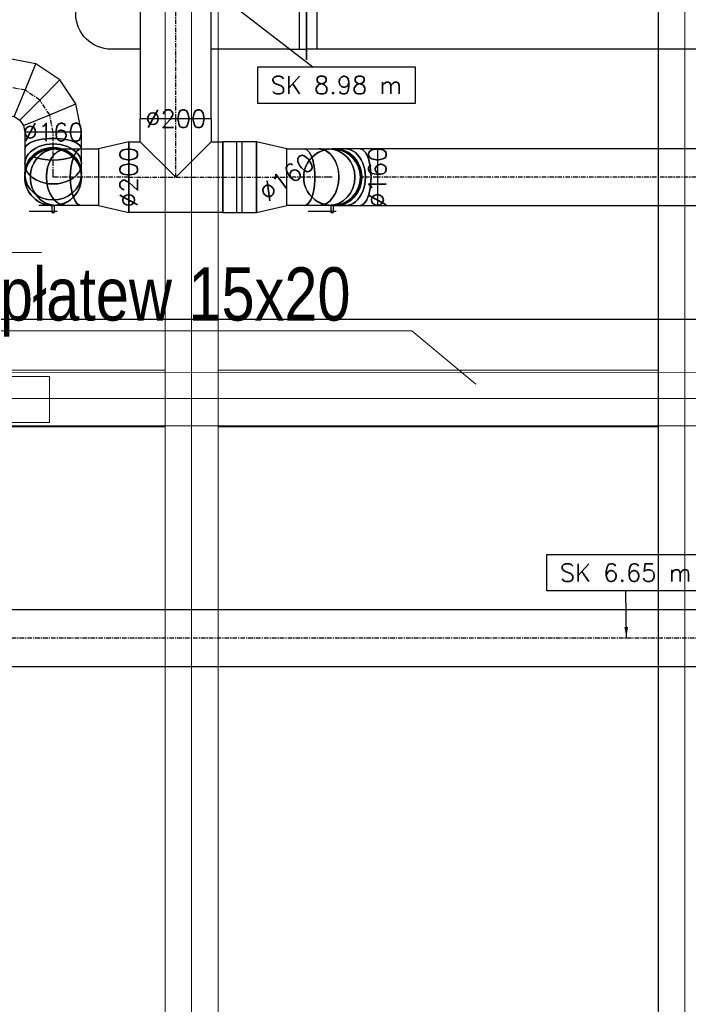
# Model space of a CAD drawing. Header units: millimetres. Extents: x -573548 to 674770, y -246895 to -89040.
# Tile 182 of 199: x 100218 to 102101, y -179072 to -176295. Entities that reach past the tile are written whole.
import ezdxf
from ezdxf.enums import TextEntityAlignment as Align

# ---------------------------------------------------------------- set-up
doc = ezdxf.new("R2010")
doc.units = ezdxf.units.MM
doc.linetypes.add('Oś', pattern=[22.225, 12.7, -3.175, 3.175, -3.175])
for name, color, linetype, lineweight in [('A.05 RZUT PODDASZA_is$0$opisy inne_Nr_pióra__1', 8, 'Continuous', 9), ('A.05 RZUT PODDASZA_is$0$opisy inne_Nr_pióra__25', 8, 'Continuous', 9), ('A.05 RZUT PODDASZA_is$0$OSIE_Nr_pióra__1', 8, 'Continuous', 9), ('A.05 RZUT PODDASZA_is$0$platew_Nr_pióra__1', 8, 'Continuous', 9), ('A.05 RZUT PODDASZA_is$0$podwaliny_Nr_pióra__7', 8, 'Continuous', 9), ('A.05 RZUT PODDASZA_is$0$Structural - Grid', 8, 'Continuous', 9), ('A.05 RZUT PODDASZA_is$0$Structural - Grid_Nr_pióra__17', 8, 'Continuous', 9), ('A.05 RZUT PODDASZA_is$0$wiezba_Nr_pióra__1', 8, 'Continuous', 9), ('A.05 RZUT PODDASZA_is$0$wiezba_Nr_pióra__2', 8, 'Continuous', 9), ('FLUID-CZERPNY', 7, 'Continuous', 30)]:
    doc.layers.add(name, color=color, linetype=linetype, lineweight=lineweight)
for name, color, linetype in [('FLUID-N2', 7, 'Continuous'), ('FLUID-N2-50-INF', 7, 'Continuous'), ('FLUID-N2-SYM', 7, 'Continuous'), ('FLUID-W2', 7, 'Continuous'), ('FLUID-W2-50-DIM', 7, 'Continuous'), ('FLUID-W2-50-INF', 7, 'Continuous'), ('FLUID-W2-SYM', 7, 'Continuous')]:
    doc.layers.add(name, color=color, linetype=linetype)
doc.styles.add('A.05 RZUT PODDASZA_is$0$STYL_AUTOMATYCZNY_1', font='Arial.ttf')
doc.styles.add('A.05 RZUT PODDASZA_is$0$STYL_AUTOMATYCZNY_6', font='Arial.ttf', dxfattribs={"width": 0.7})
doc.styles.add('FDBES', font='simplex.shx')
doc.dimstyles.new('FDBES', dxfattribs={"dimscale": 50, "dimtxt": 4, "dimasz": 2.5, "dimexe": 0.8, "dimexo": 2, "dimgap": 1, "dimtad": 1, "dimdsep": 46, "dimtxsty": 'FDBES', "dimcen": 2.5, "dimclrd": 4, "dimclre": 5, "dimadec": 0, "dimazin": 0, "dimtfac": 1, "dimtmove": 0, "dimatfit": 3, "dimfxl": 1, "dimarcsym": 0})

# ---------------------------------------------------------------- blocks, each defined once
blk = doc.blocks.new('A.05 RZUT PODDASZA_is$0$Standardowy znacznik osi')
at = {"layer": 'A.05 RZUT PODDASZA_is$0$Structural - Grid_Nr_pióra__17'}
blk.add_line((1000, 0), (17855.4, 0), dxfattribs=at)
at = {"layer": 'A.05 RZUT PODDASZA_is$0$Structural - Grid_Nr_pióra__17', "style": 'A.05 RZUT PODDASZA_is$0$STYL_AUTOMATYCZNY_1'}
for tag, p in [('AC_MarkerText_1_0', (5, -80)), ('AC_MarkerText_1_1', (19360.4, -80))]:
    blk.add_attdef(tag, text='', height=350, rotation=270, dxfattribs=at).set_placement(p, align=Align.TOP_CENTER)
blk = doc.blocks.new('A.05 RZUT PODDASZA_is')
at = {"layer": 'A.05 RZUT PODDASZA_is$0$opisy inne_Nr_pióra__1'}
blk.add_lwpolyline([(99998.5, -102173), (101272.6, -102173), (101453.6, -102323.8)], dxfattribs=at)
at = {"layer": 'A.05 RZUT PODDASZA_is$0$opisy inne_Nr_pióra__25'}
blk.add_line((100229.5, -101951.6), (99319.8, -101951.6), dxfattribs=at)
at = {"layer": 'A.05 RZUT PODDASZA_is$0$OSIE_Nr_pióra__1'}
for p, q in [((100652.6, -93185.2), (100652.6, -105475.2)), ((102042.6, -93185.2), (102042.6, -105475.2)), ((108642.7, -102363.8), (87772.3, -102363.8))]:
    blk.add_line(p, q, dxfattribs=at)
at = {"layer": 'A.05 RZUT PODDASZA_is$0$platew_Nr_pióra__1'}
for p, q in [((110647.3, -102292.9), (90921.9, -102289)), ((110647.3, -102442.9), (90777.4, -102438.9))]:
    blk.add_line(p, q, dxfattribs=at)
at = {"layer": 'A.05 RZUT PODDASZA_is$0$podwaliny_Nr_pióra__7'}
for points in [[(99187.4, -102283.8), (100577.6, -102283.8)], [(100727.6, -102283.8), (101967.6, -102283.8)], [(100577.6, -102443.8), (99187.4, -102443.8)], [(101967.6, -102443.8), (100727.6, -102443.8)]]:
    blk.add_lwpolyline(points, dxfattribs=at)
at = {"layer": 'A.05 RZUT PODDASZA_is$0$wiezba_Nr_pióra__1'}
blk.add_lwpolyline([(99202.3, -102431.7), (100252.3, -102431.7), (100252.3, -102301.7), (99202.3, -102301.7)], close=True, dxfattribs=at)
at = {"layer": 'A.05 RZUT PODDASZA_is$0$wiezba_Nr_pióra__2'}
for p, q in [((100577.6, -93185.2), (100577.6, -105475.2)), ((100727.6, -93185.2), (100727.6, -105475.2)), ((101967.6, -93185.2), (101967.6, -105475.2))]:
    blk.add_line(p, q, dxfattribs=at)
at = {"layer": 'A.05 RZUT PODDASZA_is$0$Structural - Grid', "zscale": 1000, "rotation": 90}
blk.add_blockref('A.05 RZUT PODDASZA_is$0$Standardowy znacznik osi', (101967.3, -108395.1), dxfattribs=at)
at = {"layer": 'A.05 RZUT PODDASZA_is$0$opisy inne_Nr_pióra__1', "insert": (100606.4, -102091.6), "char_height": 150, "attachment_point": 5, "style": 'A.05 RZUT PODDASZA_is$0$STYL_AUTOMATYCZNY_6'}
blk.add_mtext('\\A1;{\\pqc;\\fArial|b0|i0|c238|p0;\\W0.800000;płatew 15x20}', dxfattribs=at)
blk = doc.blocks.new('*U36128')
at = {"color": 0, "linetype": 'ByBlock', "lineweight": -2}
for p, q in [((-2370, 80), (2370, 80)), ((2370, -80), (-2370, -80))]:
    blk.add_line(p, q, dxfattribs=at)
at = {"layer": 'FLUID-N2-SYM', "linetype": 'Oś', "lineweight": -3}
blk.add_line((-2370, 0), (2370, 0), dxfattribs=at)
blk = doc.blocks.new('*U60687')
at = {"color": 150, "linetype": 'Continuous', "lineweight": -2}
for p, q in [((335, 345), (335, 133.2)), ((335, -66.8), (335, -215)), ((215, -335), (-345, -335))]:
    blk.add_line(p, q, dxfattribs=at)
at = {"color": 0, "linetype": 'ByBlock', "lineweight": -2}
for p, q in [((-215, 315), (285, 315)), ((315, 315), (285, 315)), ((335, 315), (315, 315)), ((-315, 133.2), (-315, 215)), ((-315, -285), (-315, -66.8)), ((285, -185), (315, -185)), ((315, -185), (335, -185)), ((-315, -285), (-315, -315)), ((185, -315), (185, -285)), ((-315, -315), (-315, -335)), ((185, -335), (185, -315))]:
    blk.add_line(p, q, dxfattribs=at)
at = {"color": 150, "linetype": 'Continuous', "lineweight": -3}
for p, q in [((315, 133.2), (315, 315)), ((315, 315), (315, 133.2)), ((315, -185), (315, -66.8)), ((315, -66.8), (315, -185)), ((-315, -315), (185, -315)), ((-315, -315), (185, -315))]:
    blk.add_line(p, q, dxfattribs=at)
at = {"color": 0, "linetype": 'ByBlock', "lineweight": -2, "extrusion": (-1.22465e-16, -3.46914e-32, -1)}
blk.add_ellipse((-215, 215), major_axis=(-100, 0), ratio=1, start_param=0, end_param=1.570796, dxfattribs=at)
blk.add_ellipse((-215, 215), major_axis=(-100, 0), ratio=1, start_param=0, end_param=1.570796, dxfattribs=at)
blk.add_ellipse((-215, 215), major_axis=(-100, 0), ratio=1, start_param=0, end_param=1.570796, dxfattribs=at)
at = {"color": 0, "linetype": 'ByBlock', "lineweight": -2}
blk.add_ellipse((285, -285), major_axis=(0, 100), ratio=1, start_param=0, end_param=1.570796, dxfattribs=at)
blk.add_ellipse((285, -285), major_axis=(0, 100), ratio=1, start_param=0, end_param=1.570796, dxfattribs=at)
blk = doc.blocks.new('*U60714')
at = {"color": 150, "linetype": 'Continuous', "lineweight": -2}
for p, q in [((-750, -280), (-750, 280)), ((750, -280), (750, 280))]:
    blk.add_line(p, q, dxfattribs=at)
at = {"color": 0, "linetype": 'ByBlock', "lineweight": -2}
for p, q in [((-750, 250), (750, 250)), ((-750, -250), (750, -250))]:
    blk.add_line(p, q, dxfattribs=at)
at = {"color": 150, "linetype": 'Continuous', "lineweight": -3}
for p, q in [((-720, -250), (-720, 250)), ((720, -250), (720, 250))]:
    blk.add_line(p, q, dxfattribs=at)
blk = doc.blocks.new('*U46943')
at = {"color": 6, "linetype": 'Continuous', "lineweight": -2}
for p, q in [((-1493.5, 0), (-1493.5, 80)), ((1493.5, 80), (1493.5, 79.9)), ((1493.5, 79.9), (1493.5, 0)), ((-1493.5, -80), (-1493.5, 0))]:
    blk.add_line(p, q, dxfattribs=at)
at = {"color": 0, "linetype": 'ByBlock', "lineweight": -2}
for p, q in [((-1493.5, 80), (1493.5, 80)), ((1493.2, -80), (-1493.5, -80))]:
    blk.add_line(p, q, dxfattribs=at)
at = {"layer": 'FLUID-W2-SYM', "color": 7, "linetype": 'Oś', "lineweight": -3}
for p, q in [((-1493.5, 0), (1493.2, 0)), ((1493.2, 0), (1493.5, 0))]:
    blk.add_line(p, q, dxfattribs=at)
blk = doc.blocks.new('*U60686')
at = {"color": 6, "linetype": 'Continuous', "lineweight": -2}
for p, q in [((-444.5, 100), (-444.5, 0)), ((444.5, 0), (444.5, 100)), ((-444.5, 0), (-444.5, -100)), ((444.5, -100), (444.5, 0))]:
    blk.add_line(p, q, dxfattribs=at)
at = {"color": 0, "linetype": 'ByBlock', "lineweight": -2}
for p, q in [((444.5, 100), (-444.5, 100)), ((-444.5, -100), (444.5, -100))]:
    blk.add_line(p, q, dxfattribs=at)
at = {"layer": 'FLUID-W2-SYM', "color": 7, "linetype": 'Oś', "lineweight": -3}
blk.add_line((-444.5, 0), (444.5, 0), dxfattribs=at)
blk = doc.blocks.new('*U47021')
at = {"color": 6, "linetype": 'Continuous', "lineweight": -2}
for p, q in [((100, 165), (-100, 165)), ((-132.5, 100), (-132.5, -100)), ((132.5, -100), (132.5, 100))]:
    blk.add_line(p, q, dxfattribs=at)
at = {"color": 0, "linetype": 'ByBlock', "lineweight": -2}
for p, q in [((-100, 100), (-100, 165)), ((100, 165), (100, 100)), ((-132.5, 100), (-100, 100)), ((100, 100), (132.5, 100)), ((132.5, -100), (-132.5, -100))]:
    blk.add_line(p, q, dxfattribs=at)
at = {"color": 6, "linetype": 'Continuous', "lineweight": -3}
for p, q in [((-100, 100), (0, 0)), ((0, 0), (100, 100))]:
    blk.add_line(p, q, dxfattribs=at)
at = {"layer": 'FLUID-W2-SYM', "color": 7, "linetype": 'Oś', "lineweight": -3}
for p, q in [((0, 0), (0, 165)), ((-132.5, 0), (132.5, 0))]:
    blk.add_line(p, q, dxfattribs=at)
blk = doc.blocks.new('*U47005')
at = {"color": 6, "linetype": 'Continuous', "lineweight": -2}
for p, q in [((-42.5, 0), (-42.5, 100)), ((42.5, 80), (42.5, 0)), ((-42.5, -100), (-42.5, 0)), ((42.5, 0), (42.5, -80))]:
    blk.add_line(p, q, dxfattribs=at)
at = {"color": 0, "linetype": 'ByBlock', "lineweight": -2}
for p, q in [((-42.5, 100), (42.5, 80)), ((42.5, -80), (-42.5, -100))]:
    blk.add_line(p, q, dxfattribs=at)
at = {"layer": 'FLUID-W2-SYM', "color": 7, "linetype": 'Oś', "lineweight": -3}
blk.add_line((-42.5, 0), (42.5, 0), dxfattribs=at)
blk = doc.blocks.new('*U46921')
at = {"color": 6, "linetype": 'Continuous', "lineweight": -2}
for p, q in [((-42.5, 100), (-42.5, 0)), ((42.5, 0), (42.5, 80)), ((-42.5, 0), (-42.5, -100)), ((42.5, -80), (42.5, 0))]:
    blk.add_line(p, q, dxfattribs=at)
at = {"color": 0, "linetype": 'ByBlock', "lineweight": -2}
for p, q in [((42.5, 80), (-42.5, 100)), ((-42.5, -100), (42.5, -80))]:
    blk.add_line(p, q, dxfattribs=at)
at = {"layer": 'FLUID-W2-SYM', "color": 7, "linetype": 'Oś', "lineweight": -3}
blk.add_line((-42.5, 0), (42.5, 0), dxfattribs=at)
blk = doc.blocks.new('*U46922')
at = {"color": 6, "linetype": 'Continuous', "lineweight": -2}
for p, q in [((-47.5, 100), (-47.5, 0)), ((47.5, 0), (47.5, 100)), ((-47.5, 0), (-47.5, -100)), ((47.5, -100), (47.5, 0))]:
    blk.add_line(p, q, dxfattribs=at)
at = {"color": 0, "linetype": 'ByBlock', "lineweight": -2}
for p, q in [((47.5, 100), (-47.5, 100)), ((-47.5, -100), (47.5, -100))]:
    blk.add_line(p, q, dxfattribs=at)
at = {"color": 6, "linetype": 'Continuous', "lineweight": -3}
for p, q in [((-7.5, -100), (-7.5, 100)), ((7.5, -100), (7.5, 100))]:
    blk.add_line(p, q, dxfattribs=at)
at = {"layer": 'FLUID-W2-SYM', "color": 7, "linetype": 'Oś', "lineweight": -3}
blk.add_line((-47.5, 0), (47.5, 0), dxfattribs=at)
blk = doc.blocks.new('*U46925')
at = {"color": 0, "linetype": 'ByBlock', "lineweight": -2}
for p, q in [((-14.3, 0, 80), (-24, 0, 80)), ((-24, 0, -80), (-14.3, 0, -80)), ((13.5, 0, 80), (-14.3, 0, 80)), ((-14.3, 0, -80), (13.5, 0, -80)), ((55, 0, 80), (13.5, 0, 80)), ((13.5, 0, -80), (55, 0, -80)), ((104, 0, 80), (55, 0, 80)), ((55, 0, -80), (104, 0, -80))]:
    blk.add_line(p, q, dxfattribs=at)
at = {"color": 6, "linetype": 'Continuous', "lineweight": -2}
blk.add_line((104, 0, -80), (104, 0, 80), dxfattribs=at)
at = {"color": 6, "linetype": 'Continuous', "lineweight": -2, "extrusion": (-2.44929e-16, 1, -6.94382e-32)}
blk.add_ellipse((-24, 0), major_axis=(-80, 0), ratio=1, start_param=0, end_param=1.570796, dxfattribs=at)
at = {"color": 6, "linetype": 'Continuous', "lineweight": -2, "extrusion": (-2.24964e-32, 1, 1.83697e-16)}
blk.add_ellipse((-24, 0), major_axis=(0, 0, -80), ratio=1, start_param=0, end_param=1.570796, dxfattribs=at)
at = {"color": 6, "linetype": 'Continuous', "lineweight": -3, "extrusion": (2.44929e-16, -1, -1.83697e-16)}
for centre, major_axis, ratio, start_param, end_param in [((-14.3, 0), (0, 0, -80), 0.92388, 4.712389, 6.283185), ((13.5, 0), (0, 0, -80), 0.707107, 4.712389, 6.283185), ((55, 0), (0, 0, 80), 0.382683, 0, 3.141593), ((-14.3, 0), (0, 0, 80), 0.92388, 0, 1.570796), ((13.5, 0), (0, 0, 80), 0.707107, 0, 1.570796)]:
    blk.add_ellipse(centre, major_axis=major_axis, ratio=ratio, start_param=start_param, end_param=end_param, dxfattribs=at)
at = {"color": 6, "linetype": 'Continuous', "lineweight": -3, "extrusion": (-2.44929e-16, 1, 1.83697e-16)}
for centre, major_axis, ratio, start_param, end_param in [((-14.3, 0), (0, 0, -80), 0.92388, 0, 1.570796), ((13.5, 0), (0, 0, -80), 0.707107, 0, 1.570796), ((55, 0), (0, 0, -80), 0.382683, 0, 3.141593), ((-14.3, 0), (0, 0, 80), 0.92388, 4.712389, 6.283185), ((13.5, 0), (0, 0, -80), 0.707107, 1.570796, 3.141593)]:
    blk.add_ellipse(centre, major_axis=major_axis, ratio=ratio, start_param=start_param, end_param=end_param, dxfattribs=at)
at = {"layer": 'FLUID-W2-SYM', "color": 7, "linetype": 'Oś', "lineweight": -3}
for p, q in [((-24, 0), (-14.3, 0)), ((-14.3, 0), (13.5, 0)), ((13.5, 0), (55, 0)), ((55, 0), (104, 0))]:
    blk.add_line(p, q, dxfattribs=at)
blk = doc.blocks.new('*U46927')
at = {"color": 0, "linetype": 'ByBlock', "lineweight": -2}
for p, q in [((0, 40, 80), (0, -40, 80)), ((0, 0, 96), (0, 11.3, 96)), ((0, 0, 99.2), (0, 4, 99.2)), ((0, 4, 99.2), (0, 4, 79.9)), ((0, -4, 99.2), (0, 0, 99.2)), ((0, -67.9, 96), (0, 0, 96)), ((0, -4, 80), (0, -4, 99.2))]:
    blk.add_line(p, q, dxfattribs=at)
at = {"color": 6, "linetype": 'Continuous', "lineweight": -3, "extrusion": (1, -5.47382e-48, 1.83697e-16)}
for major_axis, start_param, end_param in [((0, 0, -80), 0, 3.141593), ((0, 0, 80), 0.001294, 3.141593), ((0, 0, 80), 0, 0.001294)]:
    blk.add_ellipse((0, 0), major_axis=major_axis, ratio=1, start_param=start_param, end_param=end_param, dxfattribs=at)
at = {"color": 6, "linetype": 'Continuous', "lineweight": -2, "extrusion": (-1, 1.58164e-19, -1.83459e-16)}
blk.add_ellipse((0, 0), major_axis=(0, -0.1, 80), ratio=1, start_param=0, end_param=0.001294, dxfattribs=at)
blk = doc.blocks.new('*U46917')
at = {"color": 6, "linetype": 'Continuous', "lineweight": -3, "extrusion": (1, -5.47382e-48, 1.83697e-16)}
for major_axis in [(0, 0, -80), (0, 0, 80)]:
    blk.add_ellipse((0, 0), major_axis=major_axis, ratio=1, start_param=0, end_param=3.141593, dxfattribs=at)
at = {"color": 6, "linetype": 'Continuous', "lineweight": -2, "extrusion": (-1, 5.47382e-48, -1.83697e-16)}
blk.add_ellipse((0, 0), major_axis=(0, 0, 80), ratio=1, start_param=0, end_param=3.141593, dxfattribs=at)
blk = doc.blocks.new('*U46923')
at = {"color": 6, "linetype": 'Continuous', "lineweight": -3, "extrusion": (1, -1.36846e-48, -1.83697e-16)}
for major_axis in [(0, 0, -80), (0, 0, 80)]:
    blk.add_ellipse((0, 0), major_axis=major_axis, ratio=1, start_param=0, end_param=3.141593, dxfattribs=at)
at = {"color": 6, "linetype": 'Continuous', "lineweight": -3, "extrusion": (-1, 1.36846e-48, 1.83697e-16)}
for major_axis in [(0, 0, 80), (0, 0, -80)]:
    blk.add_ellipse((0, 0), major_axis=major_axis, ratio=1, start_param=0, end_param=3.141593, dxfattribs=at)
blk = doc.blocks.new('*U46919')
at = {"color": 0, "linetype": 'ByBlock', "lineweight": -2}
for p, q in [((0, 14.3, -80), (0, 23.5, -80)), ((0, 20, 80), (0, 14.3, 80)), ((0, 14.3, 80), (0, -13.5, 80)), ((0, -13.5, -80), (0, 14.3, -80)), ((0, -13.5, 80), (0, -55, 80)), ((0, -55, -80), (0, -13.5, -80)), ((0, -55, 80), (0, -104, 80)), ((0, -103.7, -80), (0, -55, -80))]:
    blk.add_line(p, q, dxfattribs=at)
at = {"color": 6, "linetype": 'Continuous', "lineweight": -2}
for p, q in [((0, -104), (0, -104, 80)), ((0, -104, -80), (0, -104))]:
    blk.add_line(p, q, dxfattribs=at)
at = {"color": 6, "linetype": 'Continuous', "lineweight": -2, "extrusion": (-1, -6.55115e-17, 1.79488e-16)}
blk.add_ellipse((0, 24), major_axis=(0, -56.1, 57), ratio=1, start_param=0, end_param=0.72708, dxfattribs=at)
at = {"color": 6, "linetype": 'Continuous', "lineweight": -3, "extrusion": (-1, -6.12323e-17, 1.83697e-16)}
for centre, ratio in [((0, 14.3), 0.92388), ((0, -13.5), 0.707107), ((0, -55), 0.382683)]:
    blk.add_ellipse(centre, major_axis=(0, 0, -80), ratio=ratio, start_param=0, end_param=3.141593, dxfattribs=at)
at = {"color": 6, "linetype": 'Continuous', "lineweight": -3, "extrusion": (1, 6.12323e-17, -1.83697e-16)}
for centre, ratio in [((0, 14.3), 0.92388), ((0, -13.5), 0.707107), ((0, -55), 0.382683)]:
    blk.add_ellipse(centre, major_axis=(0, 0, 80), ratio=ratio, start_param=0, end_param=3.141593, dxfattribs=at)
at = {"layer": 'FLUID-W2-SYM', "color": 7, "linetype": 'Oś', "lineweight": -3}
blk.add_line((0, -104), (0, -56), dxfattribs=at)
blk = doc.blocks.new('*U47020')
at = {"color": 0, "linetype": 'ByBlock', "lineweight": -2}
for p, q in [((0, 24, 80), (0, 14.3, 80)), ((0, 14.3, -80), (0, 24, -80)), ((0, 14.3, 80), (0, -13.5, 80)), ((0, -13.5, -80), (0, 14.3, -80)), ((0, -13.5, 80), (0, -55, 80)), ((0, -55, -80), (0, -13.5, -80)), ((0, -55, 80), (0, -104, 80)), ((0, -104, -80), (0, -55, -80))]:
    blk.add_line(p, q, dxfattribs=at)
at = {"color": 6, "linetype": 'Continuous', "lineweight": -2}
for p, q in [((0, -104), (0, -104, -80)), ((0, -104, 80), (0, -104))]:
    blk.add_line(p, q, dxfattribs=at)
at = {"color": 6, "linetype": 'Continuous', "lineweight": -2, "extrusion": (-1, 1.11022e-16, 1.83697e-16)}
blk.add_ellipse((0, 24), major_axis=(0, 0, 80), ratio=1, start_param=0, end_param=3.141593, dxfattribs=at)
at = {"color": 6, "linetype": 'Continuous', "lineweight": -3, "extrusion": (-1, -1.83697e-16, 1.83697e-16)}
for centre, major_axis, ratio, start_param, end_param in [((0, 14.3), (0, 0, 80), 0.92388, 0, 3.141593), ((0, -13.5), (0, 0, 80), 0.707107, 0, 1.570796), ((0, -13.5), (0, 0, -80), 0.707107, 4.712389, 6.283185), ((0, -55), (0, 0, 80), 0.382683, 0, 1.570796), ((0, -55), (0, 0, -80), 0.382683, 4.712389, 6.283185)]:
    blk.add_ellipse(centre, major_axis=major_axis, ratio=ratio, start_param=start_param, end_param=end_param, dxfattribs=at)
at = {"color": 6, "linetype": 'Continuous', "lineweight": -3, "extrusion": (1, 1.83697e-16, -1.83697e-16)}
for centre, major_axis, ratio, start_param, end_param in [((0, 14.3), (0, 0, -80), 0.92388, 0, 3.141593), ((0, -13.5), (0, 0, -80), 0.707107, 0, 1.570796), ((0, -13.5), (0, 0, -80), 0.707107, 1.570796, 3.141593), ((0, -55), (0, 0, 80), 0.382683, 4.712389, 6.283185), ((0, -55), (0, 0, -80), 0.382683, 0, 1.570796)]:
    blk.add_ellipse(centre, major_axis=major_axis, ratio=ratio, start_param=start_param, end_param=end_param, dxfattribs=at)
at = {"layer": 'FLUID-W2-SYM', "color": 7, "linetype": 'Oś', "lineweight": -3}
for p, q in [((0, 14.3), (0, 24)), ((0, -13.5), (0, 14.3)), ((0, -55), (0, -13.5)), ((0, -104), (0, -55))]:
    blk.add_line(p, q, dxfattribs=at)
blk = doc.blocks.new('*U47019')
at = {"color": 0, "linetype": 'ByBlock', "lineweight": -2}
for p, q in [((0, 40, 80), (0, -40, 80)), ((0, 0, 96), (0, 11.3, 96)), ((0, 0, 99.2), (0, 4, 99.2)), ((0, 4, 99.2), (0, 4, 80)), ((0, -4, 99.2), (0, 0, 99.2)), ((0, -67.9, 96), (0, 0, 96)), ((0, -4, 79.9), (0, -4, 99.2))]:
    blk.add_line(p, q, dxfattribs=at)
at = {"color": 6, "linetype": 'Continuous', "lineweight": -3, "extrusion": (1, -1.09476e-47, 1.83697e-16)}
for major_axis, start_param, end_param in [((0, 0, -80), 0, 3.140299), ((0, 0, -80), 3.140299, 3.141593), ((0, 0, 80), 0, 3.141593)]:
    blk.add_ellipse((0, 0), major_axis=major_axis, ratio=1, start_param=start_param, end_param=end_param, dxfattribs=at)
at = {"color": 6, "linetype": 'Continuous', "lineweight": -2, "extrusion": (-1, 1.09476e-47, -1.83697e-16)}
for major_axis, end_param in [((0, 0, 80), 0.001294), ((0, 0, -80), 3.141593)]:
    blk.add_ellipse((0, 0), major_axis=major_axis, ratio=1, start_param=0, end_param=end_param, dxfattribs=at)
blk = doc.blocks.new('*U47018')
at = {"color": 6, "linetype": 'Continuous', "lineweight": -3, "extrusion": (1, -1.09476e-47, 1.83697e-16)}
for major_axis, start_param, end_param in [((0, 0, -80), 0, 3.140607), ((0, 0, -80), 3.140752, 3.141593), ((0, 0, -80), 3.140607, 3.140752), ((0, 0, 80), 1.570796, 3.141593), ((0, 0, 80), 0, 1.570796)]:
    blk.add_ellipse((0, 0), major_axis=major_axis, ratio=1, start_param=start_param, end_param=end_param, dxfattribs=at)
at = {"color": 6, "linetype": 'Continuous', "lineweight": -3, "extrusion": (1, 1.54603e-19, 1.83851e-16)}
for start_param, end_param in [(0, 0.000841), (0.000841, 1.571637)]:
    blk.add_ellipse((0, 0), major_axis=(0, 0.1, 80), ratio=1, start_param=start_param, end_param=end_param, dxfattribs=at)
at = {"color": 6, "linetype": 'Continuous', "lineweight": -3, "extrusion": (1, 1.81202e-19, 1.83878e-16)}
for start_param, end_param in [(0, 0.000145), (0.000145, 0.000985), (0.000985, 1.571782)]:
    blk.add_ellipse((0, 0), major_axis=(0, 0.1, 80), ratio=1, start_param=start_param, end_param=end_param, dxfattribs=at)
at = {"color": 6, "linetype": 'Continuous', "lineweight": -2, "extrusion": (-1, 1.09476e-47, -1.83697e-16)}
for start_param, end_param in [(1.570796, 3.141593), (0, 1.570796)]:
    blk.add_ellipse((0, 0), major_axis=(0, 0, -80), ratio=1, start_param=start_param, end_param=end_param, dxfattribs=at)
at = {"color": 6, "linetype": 'Continuous', "lineweight": -3, "extrusion": (1, 1.83697e-16, -3.37446e-32)}
blk.add_ellipse((0, 0), major_axis=(0, -80), ratio=1, start_param=0, end_param=1.570793, dxfattribs=at)
blk.add_ellipse((0, 0), major_axis=(0, -80), ratio=1, start_param=0, end_param=1.570793, dxfattribs=at)
blk = doc.blocks.new('*U47017')
at = {"color": 6, "linetype": 'Continuous', "lineweight": -3, "extrusion": (1, -1.36846e-48, -1.83697e-16)}
for major_axis in [(0, 0, -80), (0, 0, 80)]:
    blk.add_ellipse((0, 0), major_axis=major_axis, ratio=1, start_param=0, end_param=3.141593, dxfattribs=at)
at = {"color": 6, "linetype": 'Continuous', "lineweight": -3, "extrusion": (-1, 1.36846e-48, 1.83697e-16)}
for major_axis in [(0, 0, 80), (0, 0, -80)]:
    blk.add_ellipse((0, 0), major_axis=major_axis, ratio=1, start_param=0, end_param=3.141593, dxfattribs=at)
blk = doc.blocks.new('*U47024')
at = {"color": 0, "linetype": 'ByBlock', "lineweight": -2}
for p, q in [((-14.3, 0, 80), (-24, 0, 80)), ((-24, 0, -80), (-14.3, 0, -80)), ((13.5, 0, 80), (-14.3, 0, 80)), ((-14.3, 0, -80), (13.5, 0, -80)), ((55, 0, 80), (13.5, 0, 80)), ((13.5, 0, -80), (55, 0, -80)), ((104, 0, 80), (55, 0, 80)), ((55, 0, -80), (104, 0, -80))]:
    blk.add_line(p, q, dxfattribs=at)
at = {"color": 6, "linetype": 'Continuous', "lineweight": -2}
blk.add_line((104, 0, 0.2), (104, 0, -80), dxfattribs=at)
at = {"color": 6, "linetype": 'Continuous', "lineweight": -2, "extrusion": (-6.12323e-17, 1, 1.59721e-32)}
blk.add_ellipse((-24, 0), major_axis=(-80, 0), ratio=1, start_param=0, end_param=1.570796, dxfattribs=at)
at = {"color": 6, "linetype": 'Continuous', "lineweight": -2, "extrusion": (6.12323e-17, 1, -1.22465e-16)}
for major_axis, end_param in [((0, 0, -80), 1.570796), ((0, 0, 80), 3.141593)]:
    blk.add_ellipse((-24, 0), major_axis=major_axis, ratio=1, start_param=0, end_param=end_param, dxfattribs=at)
at = {"color": 6, "linetype": 'Continuous', "lineweight": -3, "extrusion": (6.12323e-17, -1, 1.22465e-16)}
for centre, major_axis, ratio, start_param, end_param in [((-14.3, 0), (0, 0, 80), 0.92388, 0.063343, 1.570796), ((-14.3, 0), (0, 0, -80), 0.92388, 4.712389, 6.21985), ((13.5, 0), (0, 0, 80), 0.707107, 0.278073, 1.570796), ((13.5, 0), (0, 0, -80), 0.707107, 4.712389, 6.005112), ((-14.3, 0), (0, 0, -80), 0.92388, 0, 3.141593), ((13.5, 0), (0, 0, -80), 0.707107, 0, 3.141593), ((55, 0), (0, 0, 80), 0.382683, 0.795681, 2.345911), ((55, 0), (0, 0, -80), 0.382683, 0, 3.141593)]:
    blk.add_ellipse(centre, major_axis=major_axis, ratio=ratio, start_param=start_param, end_param=end_param, dxfattribs=at)
at = {"color": 6, "linetype": 'Continuous', "lineweight": -3, "extrusion": (-6.12323e-17, 1, -1.22465e-16)}
for centre, major_axis, ratio, start_param, end_param in [((-14.3, 0), (0, 0, 80), 0.92388, 4.712389, 6.219843), ((-14.3, 0), (0, 0, -80), 0.92388, 0.063335, 1.570796), ((13.5, 0), (0, 0, -80), 0.707107, 0.278073, 1.570796), ((13.5, 0), (0, 0, -80), 0.707107, 1.570796, 2.863519), ((-14.3, 0), (0, 0, 80), 0.92388, 0, 3.141593), ((13.5, 0), (0, 0, 80), 0.707107, 0, 3.141593), ((55, 0), (0, 0, -80), 0.382683, 0.795682, 2.345911), ((55, 0), (0, 0, 80), 0.382683, 0, 3.141593)]:
    blk.add_ellipse(centre, major_axis=major_axis, ratio=ratio, start_param=start_param, end_param=end_param, dxfattribs=at)
at = {"layer": 'FLUID-W2-SYM', "color": 7, "linetype": 'Oś', "lineweight": -3}
for p, q in [((-24, 0), (-14.3, 0)), ((-24, 0), (-14.3, 0)), ((-14.3, 0), (13.5, 0)), ((-14.3, 0), (13.5, 0)), ((13.5, 0), (55, 0)), ((13.5, 0), (55, 0)), ((55, 0), (104, 0)), ((55, 0), (56, 0))]:
    blk.add_line(p, q, dxfattribs=at)
blk = doc.blocks.new('*U60657')
at = {"color": 0, "linetype": 'ByBlock', "lineweight": -2}
for p, q in [((-43.1, 43.1), (24.4, 88.2)), ((24.4, 88.2), (104, 104)), ((-88.2, -24.4), (-43.1, 43.1)), ((-104, -104), (-88.2, -24.4)), ((70.1, -70.1), (59.7, -85.6)), ((85.6, -59.7), (70.1, -70.1)), ((104, -56), (85.6, -59.7)), ((59.7, -85.6), (56, -104))]:
    blk.add_line(p, q, dxfattribs=at)
at = {"color": 6, "linetype": 'Continuous', "lineweight": -3}
for p, q in [((55, 14.3), (24.4, 88.2)), ((13.5, -13.5), (-43.1, 43.1)), ((85.6, -59.7), (55, 14.3)), ((-14.3, -55), (-88.2, -24.4)), ((70.1, -70.1), (13.5, -13.5)), ((59.7, -85.6), (-14.3, -55))]:
    blk.add_line(p, q, dxfattribs=at)
at = {"color": 6, "linetype": 'Continuous', "lineweight": -2}
for p, q in [((104, 24), (104, 104)), ((104, -56), (104, 24)), ((-104, -104), (-24, -104)), ((-24, -104), (56, -104))]:
    blk.add_line(p, q, dxfattribs=at)
at = {"layer": 'FLUID-W2-SYM', "color": 7, "linetype": 'Oś', "lineweight": -3}
for p, q in [((13.5, -13.5), (55, 14.3)), ((55, 14.3), (104, 24)), ((104, 24), (104, 24)), ((-14.3, -55), (13.5, -13.5)), ((-24, -104), (-14.3, -55))]:
    blk.add_line(p, q, dxfattribs=at)
blk = doc.blocks.new('*U58808')
at = {"lineweight": -2}
blk.add_lwpolyline([(-223.8, 236.1), (220, 236.1), (220, 132.8), (-223.8, 132.8)], close=True, dxfattribs=at)
at = {"insert": (-1.9, 184.5), "char_height": 50, "attachment_point": 5, "line_spacing_factor": 1.1, "style": 'FDBES'}
blk.add_mtext('SK 6.65 m', dxfattribs=at)
blk.add_leader([(0, 0), (-1.4, 132.8)], dimstyle='FDBES', override={"dimscale": 12.5, "dimclrd": 256, "dimclre": 256})
blk = doc.blocks.new('*U58831')
at = {"lineweight": -2}
blk.add_lwpolyline([(230.8, -298.6), (674.6, -298.6), (674.6, -402), (230.8, -402)], close=True, dxfattribs=at)
at = {"insert": (452.7, -350.3), "char_height": 50, "attachment_point": 5, "line_spacing_factor": 1.1, "style": 'FDBES'}
blk.add_mtext('SK 8.98 m', dxfattribs=at)
blk.add_leader([(0, 0), (385.9, -298.6)], dimstyle='FDBES', override={"dimscale": 12.5, "dimclrd": 256, "dimclre": 256})

msp = doc.modelspace()

# ---------------------------------------------------------------- block references
msp.add_blockref('A.05 RZUT PODDASZA_is', (49.4, -75000))

# ---------------------------------------------------------------- next in the draw order: linework, layer by layer
at = {"color": 150}
msp.add_lwpolyline([(96260, -177140), (114897.5, -177140)], dxfattribs=at)

# ---------------------------------------------------------------- next in the draw order: block references
at = {"layer": 'FLUID-CZERPNY', "color": 150, "linetype": 'Continuous', "rotation": 89.99999999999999}
msp.add_blockref('*U60687', (100690.5, -176063.8, 8410.8), dxfattribs=at)
at = {"layer": 'FLUID-CZERPNY', "color": 150, "linetype": 'Continuous', "extrusion": (-1.22465e-16, -2.46519e-32, -1), "rotation": 360}
msp.add_blockref('*U60714', (-101775.5, -176128.8, -8410.8), dxfattribs=at)
at = {"layer": 'FLUID-N2', "color": 5, "linetype": 'Continuous', "extrusion": (-1.22465e-16, 0, -1), "rotation": 360}
msp.add_blockref('*U36128', (-101926.9, -178039.5, -6732.3), dxfattribs=at)
at = {"layer": 'FLUID-N2-50-INF', "linetype": 'ByBlock'}
msp.add_blockref('*U58808', (101926.9, -178039.5, 6732.3), dxfattribs=at)
at = {"layer": 'FLUID-W2', "color": 6, "linetype": 'Continuous'}
for name, p, rotation in [('*U60686', (100657.3, -176129.7, 9078.3), 89.99999999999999), ('*U47021', (100657.3, -176739.7, 9078.3), 360), ('*U46922', (100837.3, -176739.7, 9078.3), 360), ('*U46921', (100927.3, -176739.7, 9078.3), 360)]:
    msp.add_blockref(name, p, dxfattribs=dict(at, rotation=rotation))
at = {"layer": 'FLUID-W2', "color": 6, "linetype": 'Continuous', "extrusion": (1.22465e-16, -1.83697e-16, -1), "rotation": 360}
msp.add_blockref('*U60657', (-100287.8, -176508.6, -6920.2), dxfattribs=at)
at = {"layer": 'FLUID-W2', "color": 6, "linetype": 'Continuous', "extrusion": (-1, 6.12323e-17, 1.22465e-16), "rotation": 180}
msp.add_blockref('*U47024', (176715.7, 6944.2, -100311.8), dxfattribs=at)
at = {"layer": 'FLUID-W2', "color": 6, "linetype": 'Continuous', "extrusion": (-1.22465e-16, 0, -1), "rotation": 360}
for name, p in [('*U47005', (-100482.3, -176739.7, -9078.3)), ('*U46943', (-102719, -176739.6, -6920.2))]:
    msp.add_blockref(name, p, dxfattribs=at)
at = {"layer": 'FLUID-W2', "color": 6, "linetype": 'Continuous', "extrusion": (-1.22465e-16, 1, 1.83697e-16)}
for name, p, rotation in [('*U47020', (-100335.8, 9054.3, -176739.7), 270), ('*U46925', (-101073.8, 9054.3, -176739.7), 360)]:
    msp.add_blockref(name, p, dxfattribs=dict(at, rotation=rotation))
at = {"layer": 'FLUID-W2', "color": 6, "linetype": 'Continuous', "extrusion": (2.46519e-32, -1, -1.83697e-16), "rotation": 270}
for name, p in [('*U47019', (100311.8, 8775.3, 176739.7)), ('*U47018', (100311.8, 8902.8, 176739.7))]:
    msp.add_blockref(name, p, dxfattribs=at)
at = {"layer": 'FLUID-W2', "color": 6, "linetype": 'Continuous', "extrusion": (0, -1, -1.83697e-16)}
for name, p, rotation in [('*U47017', (100311.8, 7871.7, 176739.7), 90), ('*U46927', (101097.8, 8775.3, 176739.7), 270), ('*U46917', (101097.8, 8902.8, 176739.7), 270), ('*U46923', (101097.8, 7871.8, 176739.7), 90), ('*U46919', (101121.8, 6944.3, 176739.7), 90)]:
    msp.add_blockref(name, p, dxfattribs=dict(at, rotation=rotation))
at = {"layer": 'FLUID-W2-50-INF', "linetype": 'ByBlock'}
msp.add_blockref('*U58831', (100657.3, -176129.7, 9078.3), dxfattribs=at)

# ---------------------------------------------------------------- next in the draw order: texts
at = {"layer": 'FLUID-W2-50-DIM', "char_height": 50, "attachment_point": 5, "style": 'FDBES'}
for s, insert in [('∅200\\P', (100657.3, -176574.7, 9078.3)), ('∅160\\P', (100311.8, -176612.6, 6920.2))]:
    msp.add_mtext(s, dxfattribs=dict(at, insert=insert))
for s, insert, rotation in [('∅200\\P', (100524.8, -176739.7, 9078.3), 90), ('∅160\\P', (100969.8, -176739.7, 9078.3), 36.8699), ('∅160\\P', (101225.5, -176739.6, 6920.2), 90)]:
    msp.add_mtext(s, dxfattribs=dict(at, insert=insert, rotation=rotation))

doc.saveas('drawing.dxf')
